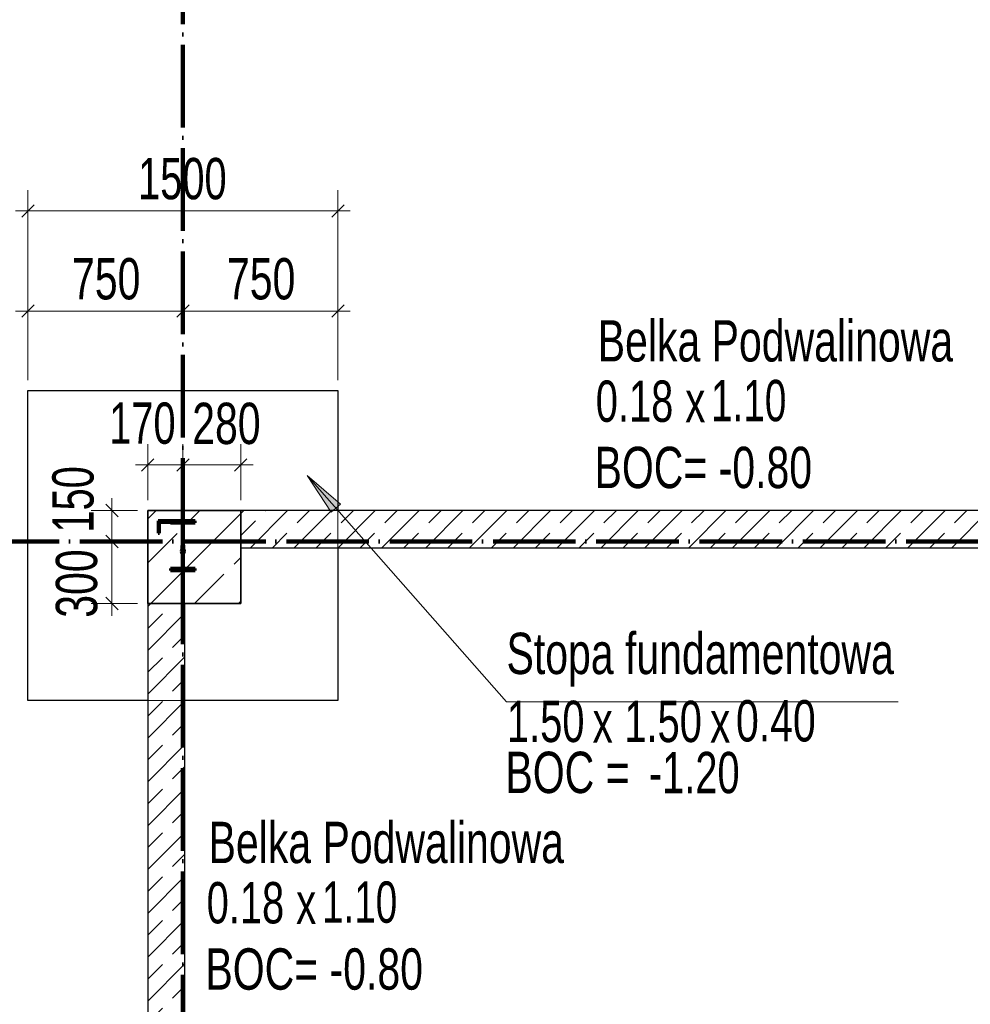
# Model space of a CAD drawing. Header units: millimetres. Extents: x 0 to 60000, y 0 to 29700.
# Tile 21 of 86: x 5066 to 9667, y 19535 to 24300. Entities that reach past the tile are written whole.
import ezdxf

# ---------------------------------------------------------------- set-up
doc = ezdxf.new("R2010")
doc.units = ezdxf.units.MM
for name, pattern in [('ALL_S16', [170, 100, -70]), ('STRICHPUNKT2_S11', [500, 400, -50, 0, -50]), ('STRICHPUNKT2_S5', [1100, 800, -100, 100, -100]), ('VERDECKT2_S2', [270, 200, -70])]:
    doc.linetypes.add(name, pattern=pattern)
for name, color, linetype, lineweight in [('AS_Belki', 7, 'Continuous', 25), ('Ogólne', 7, 'Continuous', 25), ('Osie', 30, 'STRICHPUNKT2_S5', 18), ('Posadowienie płytkie', 7, 'Continuous', 25), ('Standard', 7, 'Continuous', 25), ('Ściana nośna', 7, 'Continuous', 70)]:
    doc.layers.add(name, color=color, linetype=linetype, lineweight=lineweight)
doc.styles.add('ARIAL', font='ARIAL.TTF')

msp = doc.modelspace()

# ---------------------------------------------------------------- hatches: boundary and pattern name
at = {"layer": 'Standard', "linetype": 'Continuous', "lineweight": 13, "transparency": 33554687}
msp.add_hatch(color=4, dxfattribs=at).paths.add_polyline_path([(6618.5, 21955.8), (6457.1, 22093.5), (6573.5, 21916.1)])

# ---------------------------------------------------------------- linework, layer by layer
at = {"layer": 'AS_Belki', "color": 30, "linetype": 'Continuous', "lineweight": 70, "transparency": 33554687}
for p, q in [((5736, 21874.8), (5736, 21814.8)), ((5796, 21874.8), (5736, 21874.8)), ((5916, 21874.8), (5796, 21874.8)), ((5916, 21865), (5916, 21874.8)), ((5742, 21814.8), (5742, 21868.8)), ((5742, 21868.8), (5796, 21868.8)), ((5796, 21868.8), (5796, 21865)), ((5796, 21865), (5852.9, 21865)), ((5852.9, 21865), (5852.9, 21738.2)), ((5859.1, 21738.2), (5859.1, 21865)), ((5859.1, 21865), (5916, 21865)), ((5736, 21814.8), (5742, 21814.8)), ((5850.3, 21736.5), (5848, 21727.4)), ((5852.9, 21738.2), (5850.3, 21736.5)), ((5861.6, 21736.5), (5859.1, 21738.2)), ((5864, 21727.4), (5861.6, 21736.5)), ((5848, 21727.4), (5850.3, 21718.3)), ((5850.3, 21718.3), (5852.9, 21716.6)), ((5852.9, 21716.6), (5852.9, 21644.6)), ((5859.1, 21716.6), (5861.6, 21718.3)), ((5859.1, 21644.6), (5859.1, 21716.6)), ((5861.6, 21718.3), (5864, 21727.4)), ((5796, 21644.6), (5796, 21634.8)), ((5852.9, 21644.6), (5796, 21644.6)), ((5796, 21634.8), (5916, 21634.8)), ((5916, 21644.6), (5859.1, 21644.6)), ((5916, 21634.8), (5916, 21644.6))]:
    msp.add_line(p, q, dxfattribs=at)
at = {"layer": 'Ogólne', "color": 4, "linetype": 'Continuous', "lineweight": 13, "transparency": 33554687}
for p, q in [((5106, 23374.9), (5106, 23474.9)), ((6606, 23374.9), (6606, 23474.9)), ((5076, 23344.9), (5136, 23404.9)), ((6576, 23344.9), (6636, 23404.9)), ((5106, 23374.9), (5046, 23374.9)), ((5106, 23374.9), (5106, 23274.9)), ((5106, 23374.9), (5106, 22554.8)), ((6606, 23374.9), (6606, 23274.9)), ((6606, 23374.9), (6666, 23374.9)), ((5106, 22890.2), (5106, 22990.2)), ((5856, 22890.2), (5856, 22990.2)), ((6606, 22890.2), (6606, 22990.2)), ((5106, 22890.2), (5046, 22890.2)), ((5076, 22860.2), (5136, 22920.2)), ((5106, 22890.2), (5106, 22790.2)), ((5826, 22860.2), (5886, 22920.2)), ((5856, 22890.2), (5856, 22790.2)), ((5856, 22890.2), (6606, 22890.2)), ((6576, 22860.2), (6636, 22920.2)), ((6606, 22890.2), (6606, 22790.2)), ((6606, 22890.2), (6666, 22890.2)), ((5686, 22145.3), (5686, 22245.3)), ((5856, 22145.3), (5856, 22245.3)), ((6136, 22145.3), (6136, 22245.3)), ((5656, 22115.3), (5716, 22175.3)), ((5826, 22115.3), (5886, 22175.3)), ((6106, 22115.3), (6166, 22175.3)), ((5686, 22145.3), (5626, 22145.3)), ((5686, 22145.3), (5686, 22045.3)), ((5686, 22145.3), (5856, 22145.3)), ((5856, 22145.3), (5856, 22045.3)), ((5856, 22145.3), (5856, 22084.7)), ((5856, 22145.3), (6136, 22145.3)), ((6136, 22145.3), (6136, 22045.3)), ((6136, 22145.3), (6136, 21974.8)), ((6136, 22145.3), (6196, 22145.3)), ((5512.3, 21924.8), (5512.3, 21984.8)), ((5512.3, 21924.8), (5412.3, 21924.8)), ((5542.3, 21894.8), (5482.3, 21954.8)), ((5512.3, 21924.8), (5612.3, 21924.8)), ((5512.3, 21924.8), (5636, 21924.8)), ((5512.3, 21774.8), (5512.3, 21924.8)), ((5542.3, 21744.8), (5482.3, 21804.8)), ((5512.3, 21774.8), (5412.3, 21774.8)), ((5512.3, 21774.8), (5612.3, 21774.8)), ((5512.3, 21774.8), (5581, 21774.8)), ((5512.3, 21474.8), (5512.3, 21774.8)), ((5542.3, 21444.8), (5482.3, 21504.8)), ((5512.3, 21474.8), (5412.3, 21474.8)), ((5512.3, 21474.8), (5612.3, 21474.8)), ((5512.3, 21474.8), (5636, 21474.8)), ((5512.3, 21474.8), (5512.3, 21414.8))]:
    msp.add_line(p, q, dxfattribs=at)
for points in [[(5106, 23374.9), (5615.7, 23374.9), (5615.7, 23374.9), (6606, 23374.9)], [(6606, 23374.9), (6606, 22875.9), (6606, 22875.9), (6606, 22554.8)], [(5106, 22890.2), (5298.4, 22890.2), (5298.4, 22890.2), (5856, 22890.2)], [(5686, 22145.3), (5686, 22104.4), (5686, 22104.4), (5686, 21974.8)]]:
    msp.add_lwpolyline(points, dxfattribs=at)
at = {"layer": 'Osie', "color": 1, "linetype": 'STRICHPUNKT2_S11', "lineweight": 140, "transparency": 33554687}
for p, q in [((5856, 4274.8), (5856, 25274.8)), ((3356, 21774.8), (44814, 21774.8))]:
    msp.add_line(p, q, dxfattribs=at)
at = {"layer": 'Posadowienie płytkie', "color": 8, "linetype": 'Continuous', "lineweight": 35, "transparency": 33554687}
for p, q in [((5686, 21884.3), (5726.4, 21924.8)), ((5700.7, 21474.8), (6136, 21910)), ((6125, 21474.8), (6136, 21485.8))]:
    msp.add_line(p, q, dxfattribs=at)
at = {"layer": 'Posadowienie płytkie', "color": 8, "linetype": 'VERDECKT2_S2', "lineweight": 35, "transparency": 33554687}
for p, q in [((5686, 21672.2), (5938.6, 21924.8)), ((5912.8, 21474.8), (6136, 21697.9))]:
    msp.add_line(p, q, dxfattribs=at)
at = {"layer": 'Posadowienie płytkie', "color": 3, "linetype": 'Continuous', "lineweight": 25, "transparency": 33554687}
for p, q in [((5686, 21924.8), (5686, 21474.8)), ((6136, 21924.8), (5686, 21924.8)), ((6136, 21744.8), (6136, 21924.8)), ((6136, 21474.8), (6136, 21744.8)), ((5686, 21474.8), (5866, 21474.8)), ((5866, 21474.8), (6136, 21474.8))]:
    msp.add_line(p, q, dxfattribs=at)
at = {"layer": 'Standard', "color": 3, "linetype": 'Continuous', "lineweight": 25, "transparency": 33554687}
for p, q in [((5106, 21004.8), (5106, 22504.8)), ((5106, 22504.8), (6606, 22504.8)), ((6606, 22504.8), (6606, 21924.8)), ((6606, 21744.8), (6606, 21004.8)), ((5686, 21004.8), (5106, 21004.8)), ((6606, 21004.8), (5866, 21004.8))]:
    msp.add_line(p, q, dxfattribs=at)
at = {"layer": 'Standard', "color": 4, "linetype": 'Continuous', "lineweight": 13, "transparency": 33554687}
for p, q in [((6457.1, 22093.5), (6457.1, 22093.5)), ((6457.1, 22093.5), (6457.1, 22093.5)), ((6457.1, 22093.5), (6457.1, 22093.5)), ((6457.1, 22093.5), (6573.5, 21916.1)), ((6618.5, 21955.8), (6457.1, 22093.5)), ((6573.5, 21916.1), (6618.5, 21955.8)), ((6596, 21936), (6606, 21924.7))]:
    msp.add_line(p, q, dxfattribs=at)
at = {"layer": 'Standard', "color": 8, "linetype": 'Continuous', "lineweight": 35, "transparency": 33554687}
for p, q in [((5686, 21474.8), (5686, 21924.8)), ((5686, 21924.8), (6136, 21924.8)), ((6136, 21924.8), (6136, 21474.8)), ((5850.3, 21758.3), (5848, 21754.8)), ((5848, 21727.4), (5848, 21754.8)), ((5852.9, 21758.9), (5850.3, 21758.3)), ((5850.3, 21758.3), (5850.3, 21736.5)), ((5861.6, 21758.3), (5859.1, 21758.9)), ((5861.6, 21758.3), (5861.6, 21736.5)), ((5864, 21754.8), (5861.6, 21758.3)), ((5864, 21754.8), (5864, 21727.4)), ((6136, 21474.8), (5686, 21474.8))]:
    msp.add_line(p, q, dxfattribs=at)
at = {"layer": 'Standard', "color": 3, "linetype": 'VERDECKT2_S2', "lineweight": 18, "transparency": 33554687}
for p, q in [((6606, 21924.8), (6606, 21744.8)), ((5866, 21004.8), (5686, 21004.8))]:
    msp.add_line(p, q, dxfattribs=at)
at = {"layer": 'Standard', "color": 8, "linetype": 'VERDECKT2_S2', "lineweight": 35, "transparency": 33554687}
for p, q in [((5848, 21754.8), (5850.3, 21751.3)), ((5850.3, 21751.3), (5856, 21749.8)), ((5850.3, 21736.5), (5850.3, 21718.3)), ((5856, 21759.7), (5852.9, 21758.9)), ((5859.1, 21754.8), (5852.9, 21754.8)), ((5852.9, 21744), (5856, 21741.9)), ((5856, 21740.3), (5852.9, 21738.2)), ((5852.9, 21738.2), (5852.9, 21716.6)), ((5856, 21759.7), (5856, 21740.3)), ((5859.1, 21758.9), (5856, 21759.7)), ((5856, 21749.8), (5861.6, 21751.3)), ((5856, 21741.9), (5859.1, 21744)), ((5856, 21740.3), (5856, 21714.6)), ((5859.1, 21738.2), (5856, 21740.3)), ((5859.1, 21716.6), (5859.1, 21738.2)), ((5861.6, 21751.3), (5864, 21754.8)), ((5861.6, 21736.5), (5861.6, 21718.3)), ((5852.9, 21716.6), (5856, 21714.6)), ((5856, 21714.6), (5859.1, 21716.6))]:
    msp.add_line(p, q, dxfattribs=at)
at = {"layer": 'Standard', "color": 4, "linetype": 'Continuous', "lineweight": 13, "transparency": 33554687}
msp.add_lwpolyline([(9317.5, 20999.6), (7422.3, 20999.6), (6457.1, 22093.5)], dxfattribs=at)
at = {"layer": 'Ściana nośna', "color": 8, "linetype": 'Continuous', "lineweight": 35, "transparency": 33554687}
for p, q in [((6136, 21910), (6150.7, 21924.8)), ((6182.8, 21744.8), (6362.8, 21924.8)), ((6395, 21744.8), (6575, 21924.8)), ((6607.1, 21744.8), (6787.1, 21924.8)), ((6819.2, 21744.8), (6999.2, 21924.8)), ((7031.4, 21744.8), (7211.4, 21924.8)), ((7243.5, 21744.8), (7423.5, 21924.8)), ((7455.6, 21744.8), (7635.6, 21924.8)), ((7667.8, 21744.8), (7847.8, 21924.8)), ((7879.9, 21744.8), (8059.9, 21924.8)), ((8092, 21744.8), (8272, 21924.8)), ((8304.2, 21744.8), (8484.2, 21924.8)), ((8516.3, 21744.8), (8696.3, 21924.8)), ((8728.4, 21744.8), (8908.4, 21924.8)), ((8940.6, 21744.8), (9120.6, 21924.8)), ((9152.7, 21744.8), (9332.7, 21924.8)), ((9364.8, 21744.8), (9544.8, 21924.8)), ((9577, 21744.8), (9757, 21924.8)), ((5686, 21460), (5700.7, 21474.8)), ((5686, 21247.9), (5866, 21427.9)), ((5686, 21035.8), (5866, 21215.8)), ((5686, 20823.6), (5866, 21003.6)), ((5686, 20611.5), (5866, 20791.5)), ((5686, 20399.4), (5866, 20579.4)), ((5686, 20187.2), (5866, 20367.2)), ((5686, 19975.1), (5866, 20155.1)), ((5686, 19763), (5866, 19943)), ((5686, 19550.8), (5866, 19730.9))]:
    msp.add_line(p, q, dxfattribs=at)
at = {"layer": 'Ściana nośna', "color": 8, "linetype": 'ALL_S16', "lineweight": 35, "transparency": 33554687}
for p, q in [((6136, 21804), (6256.8, 21924.8)), ((6288.9, 21744.8), (6468.9, 21924.8)), ((6501, 21744.8), (6681, 21924.8)), ((6713.2, 21744.8), (6893.2, 21924.8)), ((6925.3, 21744.8), (7105.3, 21924.8)), ((7137.4, 21744.8), (7317.4, 21924.8)), ((7349.6, 21744.8), (7529.6, 21924.8)), ((7561.7, 21744.8), (7741.7, 21924.8)), ((7773.8, 21744.8), (7953.8, 21924.8)), ((7986, 21744.8), (8166, 21924.8)), ((8198.1, 21744.8), (8378.1, 21924.8)), ((8410.2, 21744.8), (8590.2, 21924.8)), ((8622.4, 21744.8), (8802.4, 21924.8)), ((8834.5, 21744.8), (9014.5, 21924.8)), ((9046.6, 21744.8), (9226.6, 21924.8)), ((9258.8, 21744.8), (9438.8, 21924.8)), ((9470.9, 21744.8), (9650.9, 21924.8)), ((5686, 21354), (5806.8, 21474.8)), ((5686, 21141.8), (5866, 21321.8)), ((5686, 20929.7), (5866, 21109.7)), ((5686, 20717.6), (5866, 20897.6)), ((5686, 20505.4), (5866, 20685.4)), ((5686, 20293.3), (5866, 20473.3)), ((5686, 20081.2), (5866, 20261.2)), ((5686, 19869), (5866, 20049)), ((5686, 19656.9), (5866, 19836.9)), ((5686, 19444.8), (5866, 19624.8))]:
    msp.add_line(p, q, dxfattribs=at)
at = {"layer": 'Ściana nośna', "color": 3, "linetype": 'Continuous', "lineweight": 25, "transparency": 33554687}
for p, q in [((6136, 21924.8), (6136, 21744.8)), ((11694, 21924.8), (6136, 21924.8)), ((6136, 21744.8), (11694, 21744.8)), ((5686, 21474.8), (5686, 17249.8)), ((5866, 21474.8), (5686, 21474.8)), ((5866, 17249.8), (5866, 21474.8))]:
    msp.add_line(p, q, dxfattribs=at)

# ---------------------------------------------------------------- texts
at = {"layer": 'Ogólne', "color": 3, "linetype": 'Continuous', "lineweight": 25, "transparency": 33554687, "char_height": 200, "attachment_point": 7, "style": 'ARIAL'}
for s, insert, width in [('\\W0.69;1500', (5638.8, 23428.3), 513.243), ('\\W0.71;750', (5319.3, 22943.6), 403.902), ('\\W0.71;750', (6069.3, 22943.6), 403.887), ('\\W0.69;170', (5499.1, 22244.7), 401.634), ('\\W0.71;280', (5901, 22243.5), 403.894)]:
    msp.add_mtext(s, dxfattribs=dict(at, insert=insert, width=width))
at = {"layer": 'Ogólne', "color": 3, "linetype": 'Continuous', "lineweight": 25, "transparency": 33554687, "char_height": 200, "attachment_point": 7, "rotation": 90, "style": 'ARIAL'}
for s, insert, width in [('\\W0.69;150', (5426.4, 21817.7), 401.634), ('\\W0.71;300', (5443.7, 21405.7), 403.894)]:
    msp.add_mtext(s, dxfattribs=dict(at, insert=insert, width=width))
at = {"layer": 'Standard', "color": 2, "linetype": 'Continuous', "lineweight": 50, "transparency": 33554687, "char_height": 200, "attachment_point": 7, "style": 'ARIAL'}
for s, insert, width in [('\\W0.71;Belka Podwalinowa', (7863.7, 22643.1), 1801.92), ('\\W0.71;Stopa fundamentowa', (7422.3, 21072.9), 1957.183), ('\\W0.71;Belka Podwalinowa', (5980.3, 20215.6), 1801.914)]:
    msp.add_mtext(s, dxfattribs=dict(at, insert=insert, width=width))
at = {"layer": 'Standard', "color": 3, "linetype": 'Continuous', "lineweight": 18, "transparency": 33554687, "char_height": 200, "attachment_point": 7, "style": 'ARIAL'}
for s, insert, width in [('\\W0.69;0.18', (7854.2, 22351.1), 457.427), ('\\W0.67;1.10', (8412.3, 22354.1), 455.582), ('\\W0.70;x', (8286.9, 22351.3), 169.877), ('\\W0.71;BOC= -0.80', (7848.3, 22030.3), 1130.573), ('\\W0.69;1.50', (7424.3, 20801.3), 457.42), ('\\W0.69;1.50', (7992.6, 20801.1), 457.427), ('\\W0.71;0.40', (8532.9, 20804.1), 459.369), ('\\W0.70;x', (7838.8, 20801.3), 169.867), ('\\W0.70;x', (8407.5, 20801.3), 169.867), ('\\W0.69;0.18', (5970.9, 19923.7), 457.427), ('\\W0.67;1.10', (6529, 19926.7), 455.582), ('\\W0.70;x', (6403.6, 19923.9), 169.867), ('\\W0.71;BOC= -0.80', (5965, 19602.9), 1130.573)]:
    msp.add_mtext(s, dxfattribs=dict(at, insert=insert, width=width))
at = {"layer": 'Standard', "color": 3, "linetype": 'Continuous', "lineweight": 25, "transparency": 33554687, "char_height": 200, "attachment_point": 7, "style": 'ARIAL'}
for s, insert, width in [('\\W0.71;BOC =', (7417.1, 20554.5), 675.774), ('\\W0.69;-1.20', (8111.1, 20553.7), 524.176)]:
    msp.add_mtext(s, dxfattribs=dict(at, insert=insert, width=width))

doc.saveas('drawing.dxf')
